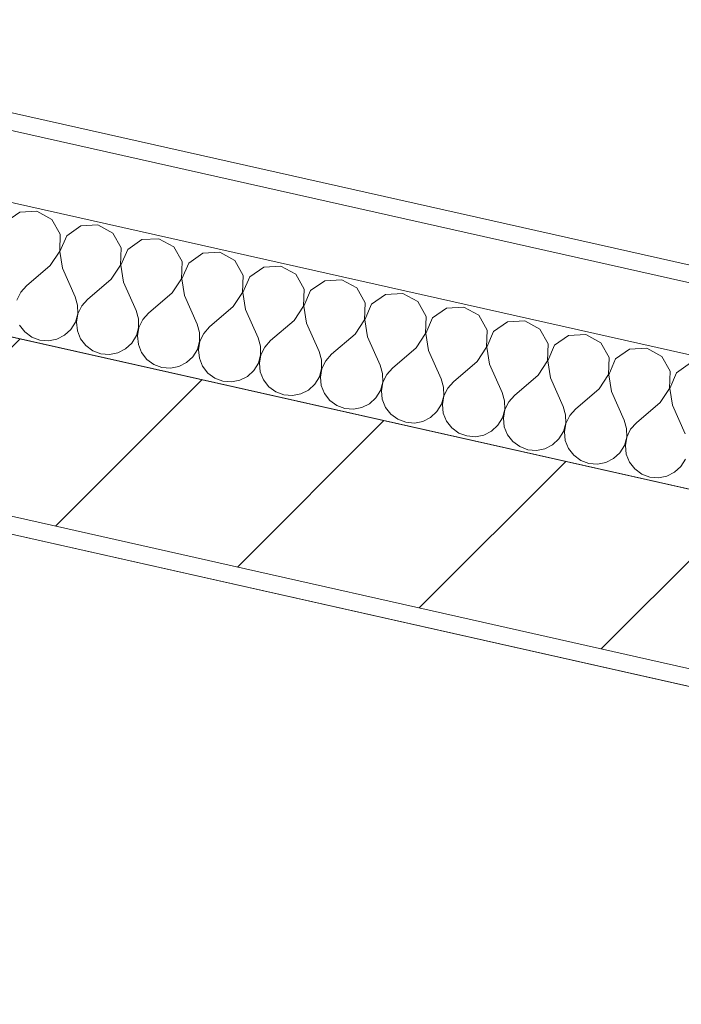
# Model space of a CAD drawing. Header units: millimetres. Extents: x -6990773 to -6682839, y 6117771 to 6220266.
# Tile 153 of 154: x -6929449 to -6928693, y 6143675 to 6144800. Entities that reach past the tile are written whole.
import ezdxf

# ---------------------------------------------------------------- set-up
doc = ezdxf.new("R2010")
doc.units = ezdxf.units.MM
doc.header["$MEASUREMENT"] = 0
doc.layers.add('S - МОП.АР', color=7, linetype='Continuous')
doc.layers.add('Кровля', color=7, linetype='Continuous')
doc.layers.add('Кровля_Ном._пера__1', color=7, linetype='Continuous', lineweight=0)

# ---------------------------------------------------------------- blocks, each defined once
blk = doc.blocks.new('Стена_56_6', base_point=(-7157520.9, 6144514.4))
at = {"layer": 'Кровля', "linetype": 'Continuous', "lineweight": 0, "true_color": 0x000000}
h = blk.add_hatch(dxfattribs=at)
h.set_pattern_fill('БЛОКИ_БЕТОННЫЕ_ЭФФЕКТИВН_7F', color=18, style=0, pattern_type=2)
h.set_pattern_definition([(45, (-6566190.34, 6562677.8), (-127.279217, 127.279217), [])])
h.paths.add_polyline_path([(-7157427.5, 6144390.9), (-7154625.5, 6143761.6), (-7154581.6, 6143956.7), (-7157401.5, 6144590)])
h = blk.add_hatch(dxfattribs=at)
h.set_pattern_fill('ШТУКАТУРКА__ГИПС_01_0006', color=18, style=0, pattern_type=2)
h.set_pattern_definition([(45, (-6566190.34, 6563027.8), (-111.369318, 111.369318), [0, -105, 0, -157.5]), (110, (-6565840.34, 6563027.8), (148.001588, 53.868173), [0, -77, 0, -133])])
h.paths.add_polyline_path([(-7157430.1, 6144371), (-7154629.8, 6143742), (-7154625.5, 6143761.6), (-7157427.5, 6144390.9)])
at = {"layer": 'Кровля_Ном._пера__1', "color": 7, "linetype": 'Continuous', "lineweight": 15}
blk.add_line((-7157427.5, 6144390.9), (-7154625.5, 6143761.6), dxfattribs=at)
at = {"layer": 'Кровля_Ном._пера__1', "color": 7, "linetype": 'Continuous', "lineweight": 15, "flags": 128}
blk.add_lwpolyline([(-7154581.6, 6143956.7), (-7157401.5, 6144590)], dxfattribs=at)
at = {"layer": 'Кровля_Ном._пера__1', "color": 7, "linetype": 'Continuous', "lineweight": 0, "flags": 128}
blk.add_lwpolyline([(-7157430.1, 6144371), (-7154629.8, 6143742)], dxfattribs=at)
blk = doc.blocks.new('*X150', base_point=(-6566190.3, 6562677.8))
at = {"layer": 'Кровля_Ном._пера__1', "color": 7, "linetype": 'Continuous', "lineweight": 0}
for p, q in [((-7156711.9, 6144579.7), (-7156727.9, 6144568.6)), ((-7156692.4, 6144580.8), (-7156711.9, 6144579.7)), ((-7156675.3, 6144571.5), (-7156692.4, 6144580.8)), ((-7156665.6, 6144554.6), (-7156675.3, 6144571.5)), ((-7156642.2, 6144564.1), (-7156658.2, 6144552.9)), ((-7156622.7, 6144565.2), (-7156642.2, 6144564.1)), ((-7156605.6, 6144555.9), (-7156622.7, 6144565.2)), ((-7156666.2, 6144535.1), (-7156665.6, 6144554.6)), ((-7156658.2, 6144552.9), (-7156666, 6144535)), ((-7156595.9, 6144538.9), (-7156605.6, 6144555.9)), ((-7156572.5, 6144548.4), (-7156588.5, 6144537.3)), ((-7156553, 6144549.5), (-7156572.5, 6144548.4)), ((-7156535.9, 6144540.2), (-7156553, 6144549.5)), ((-7156677.1, 6144518.8), (-7156666.2, 6144535.1)), ((-7156666, 6144535), (-7156663.1, 6144515.7)), ((-7156596.6, 6144519.4), (-7156595.9, 6144538.9)), ((-7156588.5, 6144537.3), (-7156596.3, 6144519.3)), ((-7156526.2, 6144523.3), (-7156535.9, 6144540.2)), ((-7156502.8, 6144532.8), (-7156518.8, 6144521.6)), ((-7156483.3, 6144533.9), (-7156502.8, 6144532.8)), ((-7156466.2, 6144524.6), (-7156483.3, 6144533.9)), ((-7156677.1, 6144518.8), (-7156704.2, 6144495.6)), ((-7156607.4, 6144503.2), (-7156596.6, 6144519.4)), ((-7156596.3, 6144519.3), (-7156593.4, 6144500)), ((-7156526.9, 6144503.8), (-7156526.2, 6144523.3)), ((-7156518.8, 6144521.6), (-7156526.6, 6144503.7)), ((-7156456.5, 6144507.6), (-7156466.2, 6144524.6)), ((-7156663.1, 6144515.7), (-7156648.5, 6144483.1)), ((-7156457.2, 6144488.1), (-7156456.5, 6144507.6)), ((-7156433.1, 6144517.1), (-7156449.1, 6144506)), ((-7156413.7, 6144518.2), (-7156433.1, 6144517.1)), ((-7156396.5, 6144508.9), (-7156413.7, 6144518.2)), ((-7156386.8, 6144492), (-7156396.5, 6144508.9)), ((-7156607.4, 6144503.2), (-7156634.5, 6144480)), ((-7156593.4, 6144500), (-7156578.8, 6144467.5)), ((-7156537.7, 6144487.5), (-7156526.9, 6144503.8)), ((-7156526.6, 6144503.7), (-7156523.7, 6144484.4)), ((-7156449.1, 6144506), (-7156456.9, 6144488)), ((-7156363.4, 6144501.5), (-7156379.5, 6144490.3)), ((-7156344, 6144502.6), (-7156363.4, 6144501.5)), ((-7156326.8, 6144493.3), (-7156344, 6144502.6)), ((-7156710.8, 6144488.3), (-7156715.1, 6144479.4)), ((-7156704.2, 6144495.6), (-7156710.8, 6144488.3)), ((-7156537.7, 6144487.5), (-7156564.8, 6144464.3)), ((-7156468, 6144471.9), (-7156457.2, 6144488.1)), ((-7156456.9, 6144488), (-7156454.1, 6144468.7)), ((-7156387.5, 6144472.5), (-7156386.8, 6144492)), ((-7156379.5, 6144490.3), (-7156387.2, 6144472.4)), ((-7156317.1, 6144476.3), (-7156326.8, 6144493.3)), ((-7156293.8, 6144485.8), (-7156309.8, 6144474.7)), ((-7156274.3, 6144486.9), (-7156293.8, 6144485.8)), ((-7156257.1, 6144477.6), (-7156274.3, 6144486.9)), ((-7156645.7, 6144473.7), (-7156648.5, 6144483.1)), ((-7156645.6, 6144463.8), (-7156645.7, 6144473.7)), ((-7156634.5, 6144480), (-7156641.1, 6144472.6)), ((-7156523.7, 6144484.4), (-7156509.1, 6144451.8)), ((-7156317.8, 6144456.8), (-7156317.1, 6144476.3)), ((-7156309.8, 6144474.7), (-7156317.5, 6144456.7)), ((-7156247.4, 6144460.7), (-7156257.1, 6144477.6)), ((-7156648.3, 6144454.3), (-7156645.6, 6144463.8)), ((-7156645.4, 6144463.7), (-7156647.1, 6144454)), ((-7156641.1, 6144472.6), (-7156645.4, 6144463.7)), ((-7156576, 6144458), (-7156578.8, 6144467.5)), ((-7156564.8, 6144464.3), (-7156571.4, 6144457)), ((-7156468, 6144471.9), (-7156495.2, 6144448.7)), ((-7156454.1, 6144468.7), (-7156439.4, 6144436.2)), ((-7156398.3, 6144456.2), (-7156387.5, 6144472.5)), ((-7156387.2, 6144472.4), (-7156384.4, 6144453.1)), ((-7156224.1, 6144470.2), (-7156240.1, 6144459)), ((-7156204.6, 6144471.3), (-7156224.1, 6144470.2)), ((-7156187.4, 6144462), (-7156204.6, 6144471.3)), ((-7156653.4, 6144445.9), (-7156648.3, 6144454.3)), ((-7156647.1, 6144454), (-7156646, 6144444.2)), ((-7156576, 6144448.2), (-7156576, 6144458)), ((-7156571.4, 6144457), (-7156575.7, 6144448.1)), ((-7156506.3, 6144442.4), (-7156509.1, 6144451.8)), ((-7156398.3, 6144456.2), (-7156425.5, 6144433)), ((-7156384.4, 6144453.1), (-7156369.7, 6144420.5)), ((-7156328.6, 6144440.6), (-7156317.8, 6144456.8)), ((-7156317.5, 6144456.7), (-7156314.7, 6144437.4)), ((-7156248.1, 6144441.2), (-7156247.4, 6144460.7)), ((-7156240.1, 6144459), (-7156247.8, 6144441.1)), ((-7156177.7, 6144445), (-7156187.4, 6144462)), ((-7156154.4, 6144454.5), (-7156170.4, 6144443.4)), ((-7156134.9, 6144455.6), (-7156154.4, 6144454.5)), ((-7156117.7, 6144446.3), (-7156134.9, 6144455.6)), ((-7156712.1, 6144450.7), (-7156706, 6144442.9)), ((-7156706, 6144442.9), (-7156698.1, 6144437.1)), ((-7156660.6, 6144439.2), (-7156653.4, 6144445.9)), ((-7156646, 6144444.2), (-7156642.4, 6144435.1)), ((-7156578.6, 6144438.7), (-7156576, 6144448.2)), ((-7156575.7, 6144448.1), (-7156577.4, 6144438.4)), ((-7156506.3, 6144432.5), (-7156506.3, 6144442.4)), ((-7156501.7, 6144441.3), (-7156506, 6144432.4)), ((-7156495.2, 6144448.7), (-7156501.7, 6144441.3)), ((-7156328.6, 6144440.6), (-7156355.8, 6144417.4)), ((-7156258.9, 6144424.9), (-7156248.1, 6144441.2)), ((-7156247.8, 6144441.1), (-7156245, 6144421.8)), ((-7156178.4, 6144425.5), (-7156177.7, 6144445)), ((-7156170.4, 6144443.4), (-7156178.1, 6144425.4)), ((-7156108, 6144429.4), (-7156117.7, 6144446.3)), ((-7156065.2, 6144440), (-7156084.7, 6144438.9)), ((-7156048, 6144430.6), (-7156065.2, 6144440)), ((-7156698.1, 6144437.1), (-7156688.9, 6144433.6)), ((-7156688.9, 6144433.6), (-7156679.1, 6144432.8)), ((-7156679.1, 6144432.8), (-7156669.4, 6144434.7)), ((-7156669.4, 6144434.7), (-7156660.6, 6144439.2)), ((-7156642.4, 6144435.1), (-7156636.3, 6144427.3)), ((-7156590.9, 6144423.5), (-7156583.7, 6144430.2)), ((-7156583.7, 6144430.2), (-7156578.6, 6144438.7)), ((-7156577.4, 6144438.4), (-7156576.3, 6144428.6)), ((-7156576.3, 6144428.6), (-7156572.7, 6144419.4)), ((-7156508.9, 6144423), (-7156506.3, 6144432.5)), ((-7156506, 6144432.4), (-7156507.7, 6144422.7)), ((-7156436.6, 6144426.7), (-7156439.4, 6144436.2)), ((-7156425.5, 6144433), (-7156432, 6144425.7)), ((-7156314.7, 6144437.4), (-7156300, 6144404.9)), ((-7156108.7, 6144409.8), (-7156108, 6144429.4)), ((-7156084.7, 6144438.9), (-7156100.7, 6144427.7)), ((-7156038.3, 6144413.7), (-7156048, 6144430.6)), ((-7156636.3, 6144427.3), (-7156628.4, 6144421.4)), ((-7156628.4, 6144421.4), (-7156619.2, 6144418)), ((-7156619.2, 6144418), (-7156609.4, 6144417.2)), ((-7156609.4, 6144417.2), (-7156599.7, 6144419.1)), ((-7156599.7, 6144419.1), (-7156590.9, 6144423.5)), ((-7156572.7, 6144419.4), (-7156566.6, 6144411.6)), ((-7156514, 6144414.6), (-7156508.9, 6144423)), ((-7156507.7, 6144422.7), (-7156506.6, 6144412.9)), ((-7156436.6, 6144416.8), (-7156436.6, 6144426.7)), ((-7156432, 6144425.7), (-7156436.3, 6144416.8)), ((-7156366.9, 6144411.1), (-7156369.7, 6144420.5)), ((-7156355.8, 6144417.4), (-7156362.3, 6144410)), ((-7156258.9, 6144424.9), (-7156286.1, 6144401.7)), ((-7156245, 6144421.8), (-7156230.3, 6144389.2)), ((-7156189.2, 6144409.3), (-7156178.4, 6144425.5)), ((-7156178.1, 6144425.4), (-7156175.3, 6144406.1)), ((-7156100.7, 6144427.7), (-7156108.4, 6144409.8)), ((-7156015, 6144423.2), (-7156031, 6144412.1)), ((-7155995.5, 6144424.3), (-7156015, 6144423.2)), ((-7155978.3, 6144415), (-7155995.5, 6144424.3)), ((-7156566.6, 6144411.6), (-7156558.7, 6144405.8)), ((-7156530, 6144403.4), (-7156521.2, 6144407.9)), ((-7156521.2, 6144407.9), (-7156514, 6144414.6)), ((-7156506.6, 6144412.9), (-7156503, 6144403.8)), ((-7156444.3, 6144398.9), (-7156439.2, 6144407.4)), ((-7156439.2, 6144407.4), (-7156436.6, 6144416.8)), ((-7156436.3, 6144416.8), (-7156438, 6144407.1)), ((-7156438, 6144407.1), (-7156437, 6144397.3)), ((-7156366.9, 6144401.2), (-7156366.9, 6144411.1)), ((-7156362.3, 6144410), (-7156366.6, 6144401.1)), ((-7156189.2, 6144409.3), (-7156216.4, 6144386.1)), ((-7156175.3, 6144406.1), (-7156160.6, 6144373.6)), ((-7156119.5, 6144393.6), (-7156108.7, 6144409.8)), ((-7156108.4, 6144409.8), (-7156105.6, 6144390.5)), ((-7156039, 6144394.2), (-7156038.3, 6144413.7)), ((-7156031, 6144412.1), (-7156038.7, 6144394.1)), ((-7155968.7, 6144398.1), (-7155978.3, 6144415)), ((-7155945.3, 6144407.6), (-7155961.3, 6144396.4)), ((-7156558.7, 6144405.8), (-7156549.5, 6144402.3)), ((-7156549.5, 6144402.3), (-7156539.7, 6144401.5)), ((-7156539.7, 6144401.5), (-7156530, 6144403.4)), ((-7156503, 6144403.8), (-7156497, 6144396)), ((-7156497, 6144396), (-7156489, 6144390.1)), ((-7156451.5, 6144392.2), (-7156444.3, 6144398.9)), ((-7156437, 6144397.3), (-7156433.3, 6144388.1)), ((-7156369.5, 6144391.7), (-7156366.9, 6144401.2)), ((-7156366.6, 6144401.1), (-7156368.3, 6144391.4)), ((-7156297.3, 6144395.4), (-7156300, 6144404.9)), ((-7156297.2, 6144385.5), (-7156297.3, 6144395.4)), ((-7156286.1, 6144401.7), (-7156292.6, 6144394.4)), ((-7155969.3, 6144378.5), (-7155968.7, 6144398.1)), ((-7155961.3, 6144396.4), (-7155969, 6144378.5)), ((-7156489, 6144390.1), (-7156479.8, 6144386.7)), ((-7156479.8, 6144386.7), (-7156470, 6144385.9)), ((-7156470, 6144385.9), (-7156460.3, 6144387.8)), ((-7156460.3, 6144387.8), (-7156451.5, 6144392.2)), ((-7156433.3, 6144388.1), (-7156427.3, 6144380.3)), ((-7156374.6, 6144383.3), (-7156369.5, 6144391.7)), ((-7156368.3, 6144391.4), (-7156367.3, 6144381.6)), ((-7156299.8, 6144376), (-7156297.2, 6144385.5)), ((-7156296.9, 6144385.5), (-7156298.6, 6144375.8)), ((-7156292.6, 6144394.4), (-7156296.9, 6144385.5)), ((-7156227.6, 6144379.7), (-7156230.3, 6144389.2)), ((-7156216.4, 6144386.1), (-7156222.9, 6144378.7)), ((-7156119.5, 6144393.6), (-7156146.7, 6144370.4)), ((-7156105.6, 6144390.5), (-7156090.9, 6144357.9)), ((-7156049.8, 6144378), (-7156039, 6144394.2)), ((-7156038.7, 6144394.1), (-7156035.9, 6144374.8)), ((-7156427.3, 6144380.3), (-7156419.3, 6144374.5)), ((-7156419.3, 6144374.5), (-7156410.1, 6144371)), ((-7156390.6, 6144372.1), (-7156381.8, 6144376.6)), ((-7156381.8, 6144376.6), (-7156374.6, 6144383.3)), ((-7156367.3, 6144381.6), (-7156363.6, 6144372.5)), ((-7156363.6, 6144372.5), (-7156357.6, 6144364.7)), ((-7156304.9, 6144367.6), (-7156299.8, 6144376)), ((-7156298.6, 6144375.8), (-7156297.6, 6144366)), ((-7156227.5, 6144369.9), (-7156227.6, 6144379.7)), ((-7156222.9, 6144378.7), (-7156227.2, 6144369.8)), ((-7156157.9, 6144364.1), (-7156160.6, 6144373.6)), ((-7156049.8, 6144378), (-7156077, 6144354.8)), ((-7156035.9, 6144374.8), (-7156021.2, 6144342.3)), ((-7155980.1, 6144362.3), (-7155969.3, 6144378.5)), ((-7155969, 6144378.5), (-7155966.2, 6144359.2)), ((-7156410.1, 6144371), (-7156400.3, 6144370.2)), ((-7156400.3, 6144370.2), (-7156390.6, 6144372.1)), ((-7156357.6, 6144364.7), (-7156349.6, 6144358.8)), ((-7156312.1, 6144360.9), (-7156304.9, 6144367.6)), ((-7156297.6, 6144366), (-7156293.9, 6144356.8)), ((-7156230.1, 6144360.4), (-7156227.5, 6144369.9)), ((-7156227.2, 6144369.8), (-7156228.9, 6144360.1)), ((-7156157.8, 6144354.2), (-7156157.9, 6144364.1)), ((-7156153.2, 6144363.1), (-7156157.5, 6144354.2)), ((-7156146.7, 6144370.4), (-7156153.2, 6144363.1)), ((-7155980.1, 6144362.3), (-7156007.3, 6144339.1)), ((-7156349.6, 6144358.8), (-7156340.4, 6144355.4)), ((-7156340.4, 6144355.4), (-7156330.6, 6144354.6)), ((-7156330.6, 6144354.6), (-7156320.9, 6144356.5)), ((-7156320.9, 6144356.5), (-7156312.1, 6144360.9)), ((-7156293.9, 6144356.8), (-7156287.9, 6144349)), ((-7156242.5, 6144345.3), (-7156235.2, 6144352)), ((-7156235.2, 6144352), (-7156230.1, 6144360.4)), ((-7156228.9, 6144360.1), (-7156227.9, 6144350.3)), ((-7156227.9, 6144350.3), (-7156224.2, 6144341.2)), ((-7156160.4, 6144344.7), (-7156157.8, 6144354.2)), ((-7156157.5, 6144354.2), (-7156159.2, 6144344.5)), ((-7156088.2, 6144348.4), (-7156090.9, 6144357.9)), ((-7156077, 6144354.8), (-7156083.5, 6144347.4)), ((-7155966.2, 6144359.2), (-7155951.6, 6144326.6)), ((-7156287.9, 6144349), (-7156279.9, 6144343.2)), ((-7156279.9, 6144343.2), (-7156270.7, 6144339.7)), ((-7156270.7, 6144339.7), (-7156260.9, 6144338.9)), ((-7156260.9, 6144338.9), (-7156251.2, 6144340.8)), ((-7156251.2, 6144340.8), (-7156242.5, 6144345.3)), ((-7156224.2, 6144341.2), (-7156218.2, 6144333.4)), ((-7156165.5, 6144336.3), (-7156160.4, 6144344.7)), ((-7156159.2, 6144344.5), (-7156158.2, 6144334.7)), ((-7156090.7, 6144329.1), (-7156088.1, 6144338.6)), ((-7156087.8, 6144338.5), (-7156089.5, 6144328.8)), ((-7156088.1, 6144338.6), (-7156088.2, 6144348.4)), ((-7156083.5, 6144347.4), (-7156087.8, 6144338.5)), ((-7156018.5, 6144332.8), (-7156021.2, 6144342.3)), ((-7156007.3, 6144339.1), (-7156013.9, 6144331.8)), ((-7156218.2, 6144333.4), (-7156210.3, 6144327.5)), ((-7156210.3, 6144327.5), (-7156201, 6144324.1)), ((-7156181.5, 6144325.2), (-7156172.8, 6144329.6)), ((-7156172.8, 6144329.6), (-7156165.5, 6144336.3)), ((-7156158.2, 6144334.7), (-7156154.5, 6144325.5)), ((-7156095.8, 6144320.7), (-7156090.7, 6144329.1)), ((-7156089.5, 6144328.8), (-7156088.5, 6144319)), ((-7156018.4, 6144322.9), (-7156018.5, 6144332.8)), ((-7156013.9, 6144331.8), (-7156018.1, 6144322.9)), ((-7156201, 6144324.1), (-7156191.2, 6144323.2)), ((-7156191.2, 6144323.2), (-7156181.5, 6144325.2)), ((-7156154.5, 6144325.5), (-7156148.5, 6144317.7)), ((-7156148.5, 6144317.7), (-7156140.6, 6144311.9)), ((-7156103.1, 6144314), (-7156095.8, 6144320.7)), ((-7156088.5, 6144319), (-7156084.8, 6144309.9)), ((-7156021, 6144313.4), (-7156018.4, 6144322.9)), ((-7156018.1, 6144322.9), (-7156019.8, 6144313.2)), ((-7156140.6, 6144311.9), (-7156131.3, 6144308.4)), ((-7156131.3, 6144308.4), (-7156121.5, 6144307.6)), ((-7156121.5, 6144307.6), (-7156111.8, 6144309.5)), ((-7156111.8, 6144309.5), (-7156103.1, 6144314)), ((-7156084.8, 6144309.9), (-7156078.8, 6144302.1)), ((-7156033.4, 6144298.3), (-7156026.2, 6144305)), ((-7156026.2, 6144305), (-7156021, 6144313.4)), ((-7156019.8, 6144313.2), (-7156018.8, 6144303.4)), ((-7156078.8, 6144302.1), (-7156070.9, 6144296.2)), ((-7156070.9, 6144296.2), (-7156061.6, 6144292.8)), ((-7156051.8, 6144291.9), (-7156042.2, 6144293.8)), ((-7156042.2, 6144293.8), (-7156033.4, 6144298.3)), ((-7156018.8, 6144303.4), (-7156015.1, 6144294.2)), ((-7156015.1, 6144294.2), (-7156009.1, 6144286.4)), ((-7155956.5, 6144289.4), (-7155951.3, 6144297.8)), ((-7156061.6, 6144292.8), (-7156051.8, 6144291.9)), ((-7156009.1, 6144286.4), (-7156001.2, 6144280.6)), ((-7155972.5, 6144278.2), (-7155963.7, 6144282.7)), ((-7155963.7, 6144282.7), (-7155956.5, 6144289.4)), ((-7156001.2, 6144280.6), (-7155992, 6144277.1)), ((-7155992, 6144277.1), (-7155982.1, 6144276.3)), ((-7155982.1, 6144276.3), (-7155972.5, 6144278.2))]:
    blk.add_line(p, q, dxfattribs=at)
blk = doc.blocks.new('Стена_74_6', base_point=(-7154581.6, 6143956.7))
at = {"layer": 'Кровля_Ном._пера__1', "color": 7, "linetype": 'Continuous', "lineweight": 0}
for p, q in [((-7154531.2, 6144181.1), (-7157107.1, 6144759.6)), ((-7154548.8, 6144103.1), (-7157144.2, 6144685.9))]:
    blk.add_line(p, q, dxfattribs=at)
at = {"layer": 'Кровля_Ном._пера__1', "color": 7, "linetype": 'Continuous', "lineweight": 0, "flags": 128}
for points in [[(-7154526.8, 6144200.6), (-7157102.7, 6144779.1)], [(-7157255.1, 6144557.1), (-7154581.6, 6143956.7)]]:
    blk.add_lwpolyline(points, dxfattribs=at)
at = {"layer": 'Кровля', "color": 7, "lineweight": 0}
blk.add_blockref('*X150', (-6566190.3, 6562677.8), dxfattribs=at)

msp = doc.modelspace()

# ---------------------------------------------------------------- linework, layer by layer
at = {"layer": 'S - МОП.АР', "color": 254, "linetype": 'Continuous', "lineweight": 0, "true_color": 0xd1c7d6, "flags": 128}
msp.add_lwpolyline([(-6927142.3, 6143691.7), (-6930167, 6144371), (-6930513.2, 6142829.3), (-6930747.4, 6142881.9), (-6930401.1, 6144423.6), (-6929947.6, 6146443.2), (-6933401.5, 6147218.9), (-6933705, 6145867.6), (-6935725.4, 6136871.6), (-6936799.1, 6132090.7)], dxfattribs=at)

# ---------------------------------------------------------------- block references
at = {"layer": 'Кровля', "color": 7, "lineweight": 0}
for name, p in [('Стена_74_6', (-6927318.5, 6143956.7)), ('Стена_56_6', (-6930257.8, 6144514.4))]:
    msp.add_blockref(name, p, dxfattribs=at)

doc.saveas('drawing.dxf')
